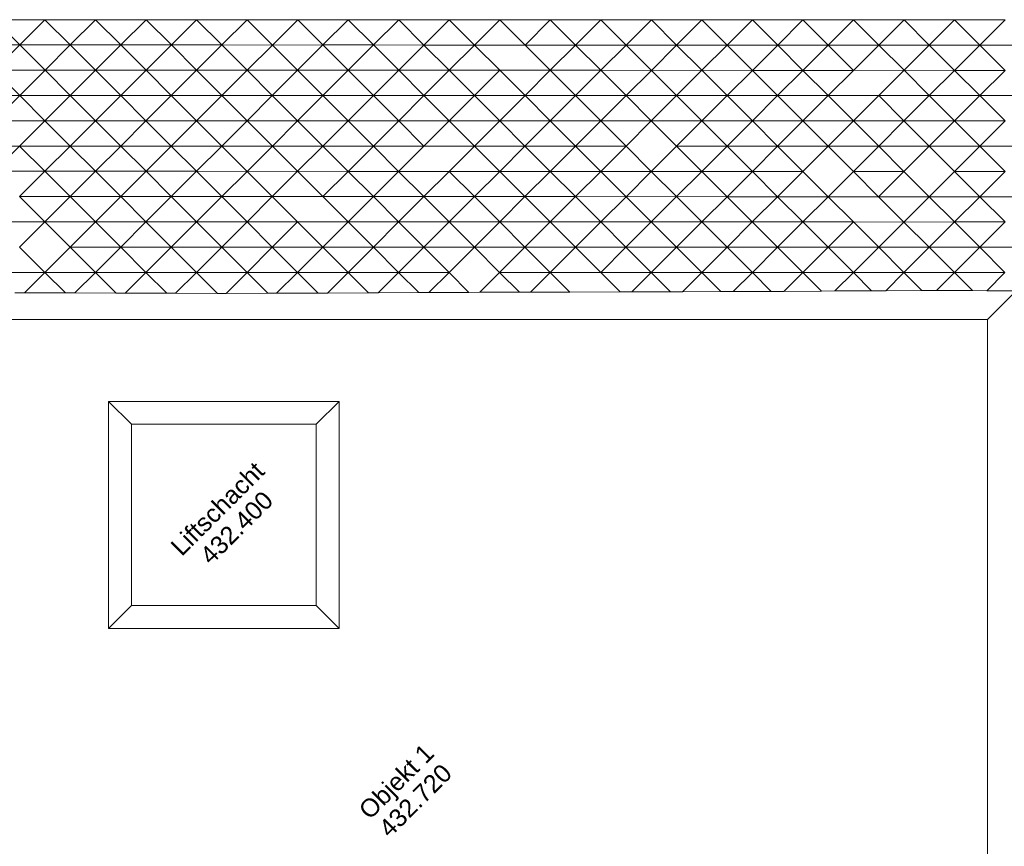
# Model space of a CAD drawing. Header units: metres. Extents: x -16.8 to 37.4, y -31.4 to 22.8.
# Tile 4 of 7: x 3 to 16.8, y -4.6 to 7. Entities that reach past the tile are written whole.
import ezdxf

# ---------------------------------------------------------------- set-up
doc = ezdxf.new("R2010")
doc.units = ezdxf.units.M
doc.linetypes.add('AUSGEZOGEN', pattern=[0])
doc.layers.add('AW_LK_ Haltung Text', color=7, linetype='AUSGEZOGEN')
doc.layers.add('Standard', color=7, linetype='AUSGEZOGEN', lineweight=13)
doc.styles.add('ARIAL', font='arial.ttf')

# ---------------------------------------------------------------- blocks, each defined once
blk = doc.blocks.new('Baugrube_$F5', base_point=(0, 0, -4.617))
at = {"layer": 'Standard', "color": 7, "linetype": 'AUSGEZOGEN', "lineweight": 13, "transparency": 33554687}
for p, q in [((20.779, 33.533), (23.283, 31.031)), ((21.28, 32.532), (21.781, 32.032)), ((21.781, 32.532), (21.781, 32.032)), ((21.781, 32.532), (22.281, 32.032)), ((20.779, 32.032), (21.28, 31.531)), ((21.781, 32.032), (21.28, 32.032)), ((21.28, 32.032), (21.28, 31.531)), ((21.28, 32.032), (21.781, 31.531)), ((22.281, 32.032), (21.781, 32.032)), ((21.781, 32.032), (21.781, 31.531)), ((21.781, 32.032), (22.281, 31.531)), ((22.281, 32.032), (22.281, 31.531)), ((22.281, 32.032), (22.782, 31.531)), ((20.278, 31.531), (20.779, 31.031)), ((21.28, 31.531), (20.779, 31.531)), ((20.779, 31.531), (21.28, 31.031)), ((21.781, 31.531), (21.28, 31.531)), ((21.28, 31.531), (21.28, 31.031)), ((21.28, 31.531), (21.781, 31.031)), ((22.281, 31.531), (21.781, 31.531)), ((21.781, 31.531), (21.781, 31.031)), ((21.781, 31.531), (22.281, 31.031)), ((22.782, 31.531), (22.281, 31.531)), ((22.281, 31.531), (22.281, 31.031)), ((22.281, 31.531), (22.782, 31.031)), ((22.782, 31.531), (22.782, 31.031)), ((22.782, 31.531), (23.283, 31.031)), ((17.06, 31.312), (28.652, 19.728)), ((20.779, 31.031), (20.278, 31.031)), ((20.278, 31.031), (20.779, 30.53)), ((21.28, 31.031), (20.779, 31.031)), ((20.779, 31.031), (20.779, 30.53)), ((20.779, 31.031), (21.28, 30.53)), ((21.781, 31.031), (21.28, 31.031)), ((21.28, 31.031), (21.28, 30.53)), ((21.28, 31.031), (21.781, 30.53)), ((22.281, 31.031), (21.781, 31.031)), ((21.781, 31.031), (21.781, 30.53)), ((21.781, 31.031), (22.281, 30.53)), ((22.782, 31.031), (22.281, 31.031)), ((22.281, 31.031), (22.281, 30.53)), ((22.281, 31.031), (22.782, 30.53)), ((23.283, 31.031), (22.782, 31.031)), ((22.782, 31.031), (22.782, 30.53)), ((22.782, 31.031), (23.283, 30.53)), ((23.283, 31.031), (23.283, 30.53)), ((23.283, 31.031), (23.783, 30.53)), ((23.283, 31.031), (23.783, 30.53)), ((19.778, 30.53), (20.278, 30.03)), ((20.779, 30.53), (20.278, 30.53)), ((20.278, 30.53), (20.278, 30.03)), ((20.278, 30.53), (20.779, 30.03)), ((21.28, 30.53), (20.779, 30.53)), ((20.779, 30.53), (20.779, 30.03)), ((20.779, 30.53), (21.28, 30.03)), ((21.781, 30.53), (21.28, 30.53)), ((21.28, 30.53), (21.28, 30.03)), ((21.28, 30.53), (21.781, 30.03)), ((22.281, 30.53), (21.781, 30.53)), ((21.781, 30.53), (21.781, 30.03)), ((21.781, 30.53), (22.281, 30.03)), ((22.782, 30.53), (22.281, 30.53)), ((22.281, 30.53), (22.281, 30.03)), ((22.281, 30.53), (22.782, 30.03)), ((23.283, 30.53), (22.782, 30.53)), ((22.782, 30.53), (22.782, 30.03)), ((22.782, 30.53), (23.283, 30.03)), ((23.783, 30.53), (23.283, 30.53)), ((23.283, 30.53), (23.283, 30.03)), ((23.283, 30.53), (23.783, 30.03)), ((23.783, 30.53), (23.783, 30.03)), ((23.783, 30.53), (24.284, 30.03)), ((23.783, 30.53), (24.284, 30.03)), ((19.277, 30.03), (19.778, 29.529)), ((20.278, 30.03), (19.778, 30.03)), ((19.778, 30.03), (19.778, 29.529)), ((20.779, 30.03), (20.278, 30.03)), ((20.278, 30.03), (20.278, 29.529)), ((20.278, 30.03), (20.779, 29.529)), ((21.28, 30.03), (20.779, 30.03)), ((20.779, 30.03), (20.779, 29.529)), ((20.779, 30.03), (21.28, 29.529)), ((21.781, 30.03), (21.28, 30.03)), ((21.28, 30.03), (21.28, 29.529)), ((21.28, 30.03), (21.781, 29.529)), ((22.281, 30.03), (21.781, 30.03)), ((21.781, 30.03), (21.781, 29.529)), ((21.781, 30.03), (22.281, 29.529)), ((22.782, 30.03), (22.281, 30.03)), ((22.281, 30.03), (22.281, 29.529)), ((22.281, 30.03), (22.782, 29.529)), ((23.283, 30.03), (22.782, 30.03)), ((22.782, 30.03), (22.782, 29.529)), ((22.782, 30.03), (23.283, 29.529)), ((23.783, 30.03), (23.283, 30.03)), ((23.283, 30.03), (23.283, 29.529)), ((23.283, 30.03), (23.783, 29.529)), ((24.284, 30.03), (23.783, 30.03)), ((23.783, 30.03), (23.783, 29.529)), ((23.783, 30.03), (24.284, 29.529)), ((24.284, 30.03), (24.284, 29.529)), ((24.284, 30.03), (24.785, 29.529)), ((24.284, 30.03), (24.785, 29.529)), ((19.372, 29.529), (19.277, 29.624)), ((19.778, 29.529), (19.372, 29.529)), ((19.778, 29.123), (19.372, 29.529)), ((20.278, 29.529), (19.778, 29.529)), ((19.778, 29.529), (19.778, 29.123)), ((19.778, 29.529), (20.278, 29.029)), ((20.779, 29.529), (20.278, 29.529)), ((20.278, 29.529), (20.278, 29.029)), ((20.278, 29.529), (20.779, 29.029)), ((21.28, 29.529), (20.779, 29.529)), ((20.779, 29.529), (20.779, 29.029)), ((20.779, 29.529), (21.28, 29.029)), ((21.781, 29.529), (21.28, 29.529)), ((21.28, 29.529), (21.28, 29.029)), ((21.28, 29.529), (21.781, 29.029)), ((22.281, 29.529), (21.781, 29.529)), ((21.781, 29.529), (21.781, 29.029)), ((21.781, 29.529), (22.281, 29.029)), ((22.782, 29.529), (22.281, 29.529)), ((22.281, 29.529), (22.281, 29.029)), ((22.281, 29.529), (22.782, 29.029)), ((23.283, 29.529), (22.782, 29.529)), ((22.782, 29.529), (22.782, 29.029)), ((22.782, 29.529), (23.283, 29.029)), ((23.783, 29.529), (23.283, 29.529)), ((23.283, 29.529), (23.283, 29.029)), ((23.283, 29.529), (23.783, 29.029)), ((24.284, 29.529), (23.783, 29.529)), ((23.783, 29.529), (23.783, 29.029)), ((23.783, 29.529), (24.284, 29.029)), ((24.785, 29.529), (24.284, 29.529)), ((24.284, 29.529), (24.284, 29.029)), ((24.284, 29.529), (24.785, 29.029)), ((24.785, 29.529), (24.785, 29.029)), ((24.785, 29.529), (25.286, 29.029)), ((24.785, 29.529), (27.288, 27.027)), ((19.871, 29.029), (19.778, 29.123)), ((20.278, 29.029), (19.871, 29.029)), ((20.278, 28.619), (19.871, 29.029)), ((20.779, 29.029), (20.278, 29.029)), ((20.278, 29.029), (20.278, 28.619)), ((20.278, 29.029), (20.779, 28.528)), ((21.28, 29.029), (20.779, 29.029)), ((20.779, 29.029), (20.779, 28.528)), ((20.779, 29.029), (21.28, 28.528)), ((21.781, 29.029), (21.28, 29.029)), ((21.28, 29.029), (21.28, 28.528)), ((21.28, 29.029), (21.781, 28.528)), ((22.281, 29.029), (21.781, 29.029)), ((21.781, 29.029), (21.781, 28.528)), ((21.781, 29.029), (22.281, 28.528)), ((22.782, 29.029), (22.281, 29.029)), ((22.281, 29.029), (22.281, 28.528)), ((22.281, 29.029), (22.782, 28.528)), ((23.283, 29.029), (22.782, 29.029)), ((22.782, 29.029), (22.782, 28.528)), ((22.782, 29.029), (23.283, 28.528)), ((23.783, 29.029), (23.283, 29.029)), ((23.283, 29.029), (23.283, 28.528)), ((23.283, 29.029), (23.783, 28.528)), ((24.284, 29.029), (23.783, 29.029)), ((23.783, 29.029), (23.783, 28.528)), ((23.783, 29.029), (24.284, 28.528)), ((24.785, 29.029), (24.284, 29.029)), ((24.284, 29.029), (24.284, 28.528)), ((24.284, 29.029), (24.785, 28.528)), ((25.286, 29.029), (24.785, 29.029)), ((24.785, 29.029), (24.785, 28.528)), ((24.785, 29.029), (25.286, 28.528)), ((25.286, 29.029), (25.286, 28.528)), ((25.286, 29.029), (25.786, 28.528)), ((20.369, 28.528), (20.278, 28.619)), ((20.779, 28.528), (20.369, 28.528)), ((20.779, 28.117), (20.369, 28.528)), ((21.28, 28.528), (20.779, 28.528)), ((20.779, 28.528), (20.779, 28.117)), ((20.779, 28.528), (21.28, 28.028)), ((21.781, 28.528), (21.28, 28.528)), ((21.28, 28.528), (21.28, 28.028)), ((21.28, 28.528), (21.781, 28.028)), ((22.281, 28.528), (21.781, 28.528)), ((21.781, 28.528), (21.781, 28.028)), ((21.781, 28.528), (22.281, 28.028)), ((22.782, 28.528), (22.281, 28.528)), ((22.281, 28.528), (22.281, 28.028)), ((22.281, 28.528), (22.782, 28.028)), ((23.283, 28.528), (22.782, 28.528)), ((22.782, 28.528), (22.782, 28.028)), ((22.782, 28.528), (23.283, 28.028)), ((23.783, 28.528), (23.283, 28.528)), ((23.283, 28.528), (23.283, 28.028)), ((23.283, 28.528), (23.783, 28.028)), ((24.284, 28.528), (23.783, 28.528)), ((23.783, 28.528), (23.783, 28.028)), ((23.783, 28.528), (24.284, 28.028)), ((24.785, 28.528), (24.284, 28.528)), ((24.284, 28.528), (24.284, 28.028)), ((24.284, 28.528), (24.785, 28.028)), ((25.286, 28.528), (24.785, 28.528)), ((24.785, 28.528), (24.785, 28.028)), ((24.785, 28.528), (25.286, 28.028)), ((25.786, 28.528), (25.286, 28.528)), ((25.286, 28.528), (25.286, 28.028)), ((25.286, 28.528), (25.786, 28.028)), ((25.786, 28.528), (25.786, 28.028)), ((25.786, 28.528), (26.287, 28.028)), ((20.868, 28.028), (20.779, 28.117)), ((21.28, 28.028), (20.868, 28.028)), ((21.28, 27.613), (20.868, 28.028)), ((21.781, 28.028), (21.28, 28.028)), ((21.28, 28.028), (21.28, 27.613)), ((21.28, 28.028), (21.781, 27.527)), ((22.281, 28.028), (21.781, 28.028)), ((21.781, 28.028), (21.781, 27.527)), ((21.781, 28.028), (22.281, 27.527)), ((22.782, 28.028), (22.281, 28.028)), ((22.281, 28.028), (22.281, 27.527)), ((22.281, 28.028), (22.782, 27.527)), ((23.283, 28.028), (22.782, 28.028)), ((22.782, 28.028), (22.782, 27.527)), ((22.782, 28.028), (23.283, 27.527)), ((23.783, 28.028), (23.283, 28.028)), ((23.283, 28.028), (23.283, 27.527)), ((23.283, 28.028), (23.783, 27.527)), ((24.284, 28.028), (23.783, 28.028)), ((23.783, 28.028), (23.783, 27.527)), ((23.783, 28.028), (24.284, 27.527)), ((24.785, 28.028), (24.284, 28.028)), ((24.284, 28.028), (24.284, 27.527)), ((24.284, 28.028), (24.785, 27.527)), ((25.286, 28.028), (24.785, 28.028)), ((24.785, 28.028), (24.785, 27.527)), ((24.785, 28.028), (25.286, 27.527)), ((25.786, 28.028), (25.286, 28.028)), ((25.286, 28.028), (25.286, 27.527)), ((25.286, 28.028), (25.786, 27.527)), ((26.287, 28.028), (25.786, 28.028)), ((25.786, 28.028), (25.786, 27.527)), ((25.786, 28.028), (26.287, 27.527)), ((26.287, 28.028), (26.287, 27.527)), ((26.287, 28.028), (26.788, 27.527)), ((19.131, 27.62), (16.883, 25.371)), ((21.416, 25.337), (19.131, 27.62)), ((19.131, 27.62), (19.131, 27.167)), ((21.365, 27.527), (21.28, 27.613)), ((21.781, 27.527), (21.365, 27.527)), ((21.781, 27.113), (21.365, 27.527)), ((22.281, 27.527), (21.781, 27.527)), ((21.781, 27.527), (21.781, 27.113)), ((21.781, 27.527), (22.281, 27.027)), ((22.782, 27.527), (22.281, 27.527)), ((22.281, 27.527), (22.281, 27.027)), ((22.281, 27.527), (22.782, 27.027)), ((23.283, 27.027), (22.782, 27.527)), ((22.782, 27.527), (22.782, 27.027)), ((23.283, 27.527), (23.283, 27.027)), ((23.783, 27.527), (23.283, 27.527)), ((23.283, 27.527), (23.783, 27.027)), ((24.284, 27.527), (23.783, 27.527)), ((23.783, 27.527), (23.783, 27.027)), ((23.783, 27.527), (24.284, 27.027)), ((24.785, 27.527), (24.284, 27.527)), ((24.284, 27.527), (24.284, 27.027)), ((24.284, 27.527), (24.785, 27.027)), ((25.286, 27.527), (24.785, 27.527)), ((24.785, 27.527), (24.785, 27.027)), ((24.785, 27.527), (25.286, 27.027)), ((25.786, 27.527), (25.286, 27.527)), ((25.286, 27.527), (25.286, 27.027)), ((25.286, 27.527), (25.786, 27.027)), ((26.287, 27.527), (25.786, 27.527)), ((25.786, 27.527), (25.786, 27.027)), ((25.786, 27.527), (26.287, 27.027)), ((26.788, 27.527), (26.287, 27.527)), ((26.287, 27.527), (26.287, 27.027)), ((26.287, 27.527), (26.788, 27.027)), ((26.788, 27.527), (26.788, 27.027)), ((26.788, 27.527), (27.288, 27.027)), ((17.336, 25.371), (19.131, 27.167)), ((19.131, 27.167), (20.963, 25.337)), ((21.868, 27.027), (21.781, 27.113)), ((22.281, 27.027), (21.868, 27.027)), ((22.281, 26.617), (21.868, 27.027)), ((22.782, 27.027), (22.281, 27.027)), ((22.281, 27.027), (22.281, 26.617)), ((22.281, 27.027), (22.782, 26.526)), ((23.283, 27.027), (22.782, 27.027)), ((22.782, 27.027), (22.782, 26.526)), ((22.782, 27.027), (23.283, 26.526)), ((23.783, 27.027), (23.283, 27.027)), ((23.283, 27.027), (23.283, 26.526)), ((23.283, 27.027), (23.783, 26.526)), ((24.284, 27.027), (23.783, 27.027)), ((23.783, 27.027), (23.783, 26.526)), ((23.783, 27.027), (24.284, 26.526)), ((24.785, 27.027), (24.284, 27.027)), ((24.284, 27.027), (24.284, 26.526)), ((24.284, 27.027), (24.785, 26.526)), ((25.286, 27.027), (24.785, 27.027)), ((24.785, 27.027), (25.286, 26.526)), ((25.786, 27.027), (25.286, 27.027)), ((25.286, 27.027), (25.286, 26.526)), ((25.286, 27.027), (25.786, 26.526)), ((26.287, 27.027), (25.786, 27.027)), ((25.786, 27.027), (25.786, 26.526)), ((25.786, 27.027), (26.287, 26.526)), ((26.788, 26.526), (26.287, 27.027)), ((26.287, 27.027), (26.287, 26.526)), ((26.788, 27.027), (26.788, 26.526)), ((27.288, 27.027), (26.788, 27.027)), ((26.788, 27.027), (27.288, 26.526)), ((27.288, 27.027), (27.288, 26.526)), ((27.288, 27.027), (27.789, 26.526)), ((27.288, 27.027), (27.789, 26.526)), ((22.372, 26.526), (22.281, 26.617)), ((22.782, 26.526), (22.372, 26.526)), ((22.782, 26.119), (22.372, 26.526)), ((23.283, 26.526), (22.782, 26.526)), ((22.782, 26.526), (22.782, 26.119)), ((22.782, 26.526), (23.283, 26.026)), ((23.783, 26.526), (23.283, 26.526)), ((23.283, 26.526), (23.283, 26.026)), ((23.283, 26.526), (23.783, 26.026)), ((24.284, 26.526), (23.783, 26.526)), ((23.783, 26.526), (23.783, 26.026)), ((23.783, 26.526), (24.284, 26.026)), ((24.785, 26.526), (24.284, 26.526)), ((24.284, 26.526), (24.284, 26.026)), ((24.284, 26.526), (24.785, 26.026)), ((25.286, 26.526), (24.785, 26.526)), ((24.785, 26.526), (24.785, 26.026)), ((24.785, 26.526), (25.286, 26.026)), ((25.786, 26.526), (25.286, 26.526)), ((25.286, 26.526), (25.286, 26.026)), ((25.286, 26.526), (25.786, 26.026)), ((26.287, 26.526), (25.786, 26.526)), ((25.786, 26.526), (25.786, 26.026)), ((25.786, 26.526), (26.287, 26.026)), ((26.788, 26.526), (26.287, 26.526)), ((26.287, 26.526), (26.287, 26.026)), ((26.287, 26.526), (26.788, 26.026)), ((27.288, 26.526), (26.788, 26.526)), ((26.788, 26.526), (26.788, 26.026)), ((26.788, 26.526), (27.288, 26.026)), ((27.789, 26.526), (27.288, 26.526)), ((27.288, 26.526), (27.288, 26.026)), ((27.288, 26.526), (27.789, 26.026)), ((27.789, 26.526), (27.789, 26.026)), ((27.789, 26.526), (28.29, 26.026)), ((27.789, 26.526), (28.29, 26.026)), ((22.876, 26.026), (22.782, 26.119)), ((23.283, 26.026), (22.876, 26.026)), ((23.283, 25.625), (22.876, 26.026)), ((23.783, 26.026), (23.283, 26.026)), ((23.283, 26.026), (23.283, 25.625)), ((23.283, 26.026), (23.783, 25.525)), ((24.284, 26.026), (23.783, 26.026)), ((23.783, 26.026), (23.783, 25.525)), ((23.783, 26.026), (24.284, 25.525)), ((24.785, 26.026), (24.284, 26.026)), ((24.284, 26.026), (24.284, 25.525)), ((24.284, 26.026), (24.785, 25.525)), ((25.286, 26.026), (24.785, 26.026)), ((24.785, 26.026), (24.785, 25.525)), ((24.785, 26.026), (25.286, 25.525)), ((25.786, 26.026), (25.286, 26.026)), ((25.286, 26.026), (25.286, 25.525)), ((25.286, 26.026), (25.786, 25.525)), ((26.287, 26.026), (25.786, 26.026)), ((25.786, 26.026), (25.786, 25.525)), ((25.786, 26.026), (26.287, 25.525)), ((26.788, 26.026), (26.287, 26.026)), ((26.287, 26.026), (26.287, 25.525)), ((26.287, 26.026), (26.788, 25.525)), ((27.288, 26.026), (26.788, 26.026)), ((26.788, 26.026), (26.788, 25.525)), ((26.788, 26.026), (27.288, 25.525)), ((27.789, 26.026), (27.288, 26.026)), ((27.288, 26.026), (27.288, 25.525)), ((27.288, 26.026), (27.789, 25.525)), ((28.29, 26.026), (27.789, 26.026)), ((27.789, 26.026), (27.789, 25.525)), ((27.789, 26.026), (28.29, 25.525)), ((28.29, 26.026), (28.29, 25.525)), ((28.29, 26.026), (28.79, 25.525)), ((28.29, 26.026), (28.79, 25.525)), ((23.384, 25.525), (23.283, 25.625)), ((23.783, 25.525), (23.384, 25.525)), ((23.783, 25.131), (23.384, 25.525)), ((24.284, 25.525), (23.783, 25.525)), ((23.783, 25.525), (23.783, 25.131)), ((24.785, 25.525), (24.284, 25.525)), ((24.284, 25.525), (24.284, 25.025)), ((24.284, 25.525), (24.785, 25.025)), ((25.286, 25.525), (24.785, 25.525)), ((24.785, 25.525), (24.785, 25.025)), ((24.785, 25.525), (25.286, 25.025)), ((25.786, 25.525), (25.286, 25.525)), ((25.286, 25.525), (25.286, 25.025)), ((25.286, 25.525), (25.786, 25.025)), ((26.287, 25.525), (25.786, 25.525)), ((25.786, 25.525), (25.786, 25.025)), ((25.786, 25.525), (26.287, 25.025)), ((26.788, 25.525), (26.287, 25.525)), ((26.287, 25.525), (26.287, 25.025)), ((26.287, 25.525), (26.788, 25.025)), ((27.288, 25.525), (26.788, 25.525)), ((26.788, 25.525), (26.788, 25.025)), ((26.788, 25.525), (27.288, 25.025)), ((27.789, 25.525), (27.288, 25.525)), ((27.288, 25.525), (27.288, 25.025)), ((27.288, 25.525), (27.789, 25.025)), ((28.29, 25.525), (27.789, 25.525)), ((27.789, 25.525), (27.789, 25.025)), ((27.789, 25.525), (28.29, 25.025)), ((28.79, 25.525), (28.29, 25.525)), ((28.29, 25.525), (28.29, 25.025)), ((28.29, 25.525), (28.79, 25.025)), ((28.79, 25.525), (28.79, 25.025)), ((28.79, 25.525), (29.291, 25.025)), ((28.79, 25.525), (31.294, 23.023)), ((16.883, 25.371), (19.168, 23.087)), ((17.336, 25.371), (16.883, 25.371)), ((19.168, 23.54), (17.336, 25.371)), ((19.168, 23.087), (21.416, 25.337)), ((20.963, 25.337), (19.168, 23.54)), ((20.963, 25.337), (21.416, 25.337)), ((23.891, 25.025), (23.783, 25.131)), ((24.284, 25.025), (23.891, 25.025)), ((24.284, 24.632), (23.891, 25.025)), ((24.785, 25.025), (24.284, 25.025)), ((24.284, 25.025), (24.284, 24.632)), ((24.284, 25.025), (24.785, 24.524)), ((25.286, 25.025), (24.785, 25.025)), ((24.785, 25.025), (24.785, 24.524)), ((24.785, 25.025), (25.286, 24.524)), ((25.786, 25.025), (25.286, 25.025)), ((25.286, 25.025), (25.286, 24.524)), ((25.286, 25.025), (25.786, 24.524)), ((26.287, 25.025), (25.786, 25.025)), ((25.786, 25.025), (25.786, 24.524)), ((25.786, 25.025), (26.287, 24.524)), ((26.788, 25.025), (26.287, 25.025)), ((26.287, 25.025), (26.287, 24.524)), ((26.287, 25.025), (26.788, 24.524)), ((27.288, 25.025), (26.788, 25.025)), ((26.788, 25.025), (26.788, 24.524)), ((27.789, 25.025), (27.288, 25.025)), ((27.288, 25.025), (27.288, 24.524)), ((27.288, 25.025), (27.789, 24.524)), ((28.29, 25.025), (27.789, 25.025)), ((27.789, 25.025), (27.789, 24.524)), ((27.789, 25.025), (28.29, 24.524)), ((28.79, 25.025), (28.29, 25.025)), ((28.29, 25.025), (28.29, 24.524)), ((28.29, 25.025), (28.79, 24.524)), ((29.291, 25.025), (28.79, 25.025)), ((28.79, 25.025), (28.79, 24.524)), ((28.79, 25.025), (29.291, 24.524)), ((29.291, 25.025), (29.291, 24.524)), ((29.291, 25.025), (29.792, 24.524)), ((24.393, 24.524), (24.284, 24.632)), ((24.785, 24.524), (24.393, 24.524)), ((24.785, 24.135), (24.393, 24.524)), ((25.286, 24.524), (24.785, 24.524)), ((24.785, 24.524), (24.785, 24.135)), ((24.785, 24.524), (25.286, 24.024)), ((25.786, 24.524), (25.286, 24.524)), ((25.286, 24.524), (25.286, 24.024)), ((25.286, 24.524), (25.786, 24.024)), ((26.287, 24.524), (25.786, 24.524)), ((25.786, 24.524), (25.786, 24.024)), ((25.786, 24.524), (26.287, 24.024)), ((26.788, 24.524), (26.287, 24.524)), ((26.287, 24.524), (26.287, 24.024)), ((26.287, 24.524), (26.788, 24.024)), ((27.288, 24.524), (26.788, 24.524)), ((26.788, 24.524), (26.788, 24.024)), ((26.788, 24.524), (27.288, 24.024)), ((27.789, 24.524), (27.288, 24.524)), ((27.288, 24.524), (27.288, 24.024)), ((27.288, 24.524), (27.789, 24.024)), ((28.29, 24.524), (27.789, 24.524)), ((27.789, 24.524), (27.789, 24.024)), ((27.789, 24.524), (28.29, 24.024)), ((28.79, 24.524), (28.29, 24.524)), ((28.29, 24.524), (28.29, 24.024)), ((28.29, 24.524), (28.79, 24.024)), ((29.291, 24.524), (28.79, 24.524)), ((28.79, 24.524), (28.79, 24.024)), ((28.79, 24.524), (29.291, 24.024)), ((29.792, 24.524), (29.291, 24.524)), ((29.291, 24.524), (29.291, 24.024)), ((29.291, 24.524), (29.792, 24.024)), ((29.792, 24.524), (29.792, 24.024)), ((29.792, 24.524), (30.293, 24.024)), ((25.286, 23.638), (24.785, 24.135)), ((25.286, 24.024), (25.286, 23.638)), ((25.786, 24.024), (25.286, 24.024)), ((25.286, 24.024), (25.786, 23.523)), ((26.287, 24.024), (25.786, 24.024)), ((25.786, 24.024), (25.786, 23.523)), ((25.786, 24.024), (26.287, 23.523)), ((26.788, 24.024), (26.287, 24.024)), ((26.287, 24.024), (26.287, 23.523)), ((26.287, 24.024), (26.788, 23.523)), ((27.288, 24.024), (26.788, 24.024)), ((26.788, 24.024), (26.788, 23.523)), ((26.788, 24.024), (27.288, 23.523)), ((27.789, 24.024), (27.288, 24.024)), ((27.288, 24.024), (27.288, 23.523)), ((27.288, 24.024), (27.789, 23.523)), ((28.29, 24.024), (27.789, 24.024)), ((27.789, 24.024), (27.789, 23.523)), ((27.789, 24.024), (28.29, 23.523)), ((28.79, 24.024), (28.29, 24.024)), ((28.29, 24.024), (28.29, 23.523)), ((28.29, 24.024), (28.79, 23.523)), ((29.291, 24.024), (28.79, 24.024)), ((28.79, 24.024), (28.79, 23.523)), ((28.79, 24.024), (29.291, 23.523)), ((29.792, 24.024), (29.291, 24.024)), ((29.291, 24.024), (29.291, 23.523)), ((29.291, 24.024), (29.792, 23.523)), ((30.293, 24.024), (29.792, 24.024)), ((29.792, 24.024), (29.792, 23.523)), ((29.792, 24.024), (30.293, 23.523)), ((30.293, 24.024), (30.293, 23.523)), ((30.293, 24.024), (30.793, 23.523)), ((25.401, 23.523), (25.286, 23.638)), ((19.168, 23.54), (19.168, 23.087)), ((25.786, 23.523), (25.401, 23.523)), ((25.786, 23.14), (25.401, 23.523)), ((26.287, 23.523), (25.786, 23.523)), ((25.786, 23.523), (25.786, 23.14)), ((25.786, 23.523), (26.287, 23.023)), ((26.788, 23.523), (26.287, 23.523)), ((26.287, 23.523), (26.287, 23.023)), ((26.287, 23.523), (26.788, 23.023)), ((27.288, 23.523), (26.788, 23.523)), ((26.788, 23.523), (26.788, 23.023)), ((26.788, 23.523), (27.288, 23.023)), ((27.789, 23.523), (27.288, 23.523)), ((27.288, 23.523), (27.288, 23.023)), ((27.288, 23.523), (27.789, 23.023)), ((28.29, 23.523), (27.789, 23.523)), ((27.789, 23.523), (27.789, 23.023)), ((27.789, 23.523), (28.29, 23.023)), ((28.79, 23.523), (28.29, 23.523)), ((28.29, 23.523), (28.29, 23.023)), ((28.29, 23.523), (28.79, 23.023)), ((29.291, 23.523), (28.79, 23.523)), ((28.79, 23.523), (28.79, 23.023)), ((28.79, 23.523), (29.291, 23.023)), ((29.792, 23.523), (29.291, 23.523)), ((29.291, 23.523), (29.291, 23.023)), ((29.291, 23.523), (29.792, 23.023)), ((30.293, 23.523), (29.792, 23.523)), ((29.792, 23.523), (30.293, 23.023)), ((30.793, 23.523), (30.293, 23.523)), ((30.293, 23.523), (30.293, 23.023)), ((30.293, 23.523), (30.793, 23.023)), ((30.793, 23.523), (30.793, 23.023)), ((30.793, 23.523), (31.294, 23.023)), ((25.905, 23.023), (25.786, 23.14)), ((26.287, 23.023), (25.905, 23.023)), ((26.287, 22.645), (25.905, 23.023)), ((26.788, 23.023), (26.287, 23.023)), ((26.287, 23.023), (26.287, 22.645)), ((26.287, 23.023), (26.788, 22.522)), ((27.288, 23.023), (26.788, 23.023)), ((26.788, 23.023), (26.788, 22.522)), ((26.788, 23.023), (27.288, 22.522)), ((27.789, 23.023), (27.288, 23.023)), ((27.288, 23.023), (27.288, 22.522)), ((27.288, 23.023), (27.789, 22.522)), ((28.29, 23.023), (27.789, 23.023)), ((27.789, 23.023), (27.789, 22.522)), ((27.789, 23.023), (28.29, 22.522)), ((28.79, 23.023), (28.29, 23.023)), ((28.29, 23.023), (28.29, 22.522)), ((29.291, 23.023), (28.79, 23.023)), ((28.79, 23.023), (28.79, 22.522)), ((28.79, 23.023), (29.291, 22.522)), ((29.792, 23.023), (29.291, 23.023)), ((29.291, 23.023), (29.291, 22.522)), ((29.291, 23.023), (29.792, 22.522)), ((30.293, 23.023), (29.792, 23.023)), ((29.792, 23.023), (29.792, 22.522)), ((29.792, 23.023), (30.293, 22.522)), ((30.793, 23.023), (30.293, 23.023)), ((30.293, 23.023), (30.293, 22.522)), ((30.293, 23.023), (30.793, 22.522)), ((31.294, 23.023), (30.793, 23.023)), ((30.793, 23.023), (30.793, 22.522)), ((30.793, 23.023), (31.294, 22.522)), ((31.294, 23.023), (31.294, 22.522)), ((31.294, 23.023), (31.795, 22.522)), ((31.294, 23.023), (31.795, 22.522)), ((26.41, 22.522), (26.287, 22.645)), ((26.788, 22.522), (26.41, 22.522)), ((26.788, 22.146), (26.41, 22.522)), ((27.288, 22.522), (26.788, 22.522)), ((26.788, 22.522), (26.788, 22.146)), ((26.788, 22.522), (27.288, 22.022)), ((27.789, 22.522), (27.288, 22.522)), ((27.288, 22.522), (27.288, 22.022)), ((27.288, 22.522), (27.789, 22.022)), ((28.29, 22.522), (27.789, 22.522)), ((27.789, 22.522), (27.789, 22.022)), ((27.789, 22.522), (28.29, 22.022)), ((28.79, 22.522), (28.29, 22.522)), ((28.29, 22.522), (28.29, 22.022)), ((28.29, 22.522), (28.79, 22.022)), ((29.291, 22.522), (28.79, 22.522)), ((28.79, 22.522), (28.79, 22.022)), ((28.79, 22.522), (29.291, 22.022)), ((29.792, 22.522), (29.291, 22.522)), ((29.291, 22.522), (29.291, 22.022)), ((29.291, 22.522), (29.792, 22.022)), ((30.293, 22.522), (29.792, 22.522)), ((29.792, 22.522), (29.792, 22.022)), ((29.792, 22.522), (30.293, 22.022)), ((30.793, 22.522), (30.293, 22.522)), ((30.293, 22.522), (30.293, 22.022)), ((30.293, 22.522), (30.793, 22.022)), ((31.294, 22.522), (30.793, 22.522)), ((30.793, 22.522), (30.793, 22.022)), ((30.793, 22.522), (31.294, 22.022)), ((31.795, 22.522), (31.294, 22.522)), ((31.294, 22.522), (31.294, 22.022)), ((31.294, 22.522), (31.795, 22.022)), ((26.913, 22.022), (26.788, 22.146)), ((27.288, 22.022), (26.913, 22.022)), ((27.288, 21.653), (26.913, 22.022)), ((27.789, 22.022), (27.288, 22.022)), ((27.288, 22.022), (27.288, 21.653)), ((27.288, 22.022), (27.789, 21.521)), ((28.29, 22.022), (27.789, 22.022)), ((27.789, 22.022), (27.789, 21.521)), ((27.789, 22.022), (28.29, 21.521)), ((28.79, 21.521), (28.29, 22.022)), ((28.29, 22.022), (28.29, 21.521)), ((28.79, 22.022), (28.79, 21.521)), ((29.291, 22.022), (28.79, 22.022)), ((28.79, 22.022), (29.291, 21.521)), ((29.792, 22.022), (29.291, 22.022)), ((29.291, 22.022), (29.291, 21.521)), ((30.293, 22.022), (29.792, 22.022)), ((29.792, 22.022), (29.792, 21.521)), ((29.792, 22.022), (30.293, 21.521)), ((30.793, 22.022), (30.293, 22.022)), ((30.293, 22.022), (30.293, 21.521)), ((30.293, 22.022), (30.793, 21.521)), ((31.294, 22.022), (30.793, 22.022)), ((30.793, 22.022), (30.793, 21.521)), ((30.793, 22.022), (31.294, 21.521)), ((27.423, 21.521), (27.288, 21.653)), ((27.789, 21.521), (27.423, 21.521)), ((27.789, 21.16), (27.423, 21.521)), ((28.29, 21.521), (27.789, 21.521)), ((27.789, 21.521), (27.789, 21.16)), ((27.789, 21.521), (28.29, 21.021)), ((28.79, 21.521), (28.29, 21.521)), ((28.29, 21.521), (28.29, 21.021)), ((28.29, 21.521), (28.79, 21.021)), ((29.291, 21.521), (28.79, 21.521)), ((28.79, 21.521), (28.79, 21.021)), ((28.79, 21.521), (29.291, 21.021)), ((29.792, 21.521), (29.291, 21.521)), ((29.291, 21.521), (29.291, 21.021)), ((29.291, 21.521), (29.792, 21.021)), ((30.293, 21.521), (29.792, 21.521)), ((29.792, 21.521), (29.792, 21.021)), ((29.792, 21.521), (30.293, 21.021)), ((30.793, 21.521), (30.293, 21.521)), ((30.293, 21.521), (30.293, 21.021)), ((30.293, 21.521), (30.793, 21.021)), ((27.929, 21.021), (27.789, 21.16)), ((28.29, 21.021), (27.929, 21.021)), ((28.29, 20.663), (27.929, 21.021)), ((28.79, 21.021), (28.29, 21.021)), ((28.29, 21.021), (28.29, 20.663)), ((28.29, 21.021), (28.79, 20.52)), ((29.291, 21.021), (28.79, 21.021)), ((28.79, 21.021), (28.79, 20.52)), ((28.79, 21.021), (29.291, 20.52)), ((29.792, 21.021), (29.291, 21.021)), ((29.291, 21.021), (29.291, 20.52)), ((29.291, 21.021), (29.792, 20.52)), ((30.293, 21.021), (29.792, 21.021)), ((29.792, 21.021), (29.792, 20.52)), ((29.792, 21.021), (30.293, 20.52)), ((28.432, 20.52), (28.29, 20.663)), ((28.79, 20.52), (28.432, 20.52)), ((28.79, 20.162), (28.432, 20.52)), ((29.291, 20.52), (28.79, 20.52)), ((28.79, 20.52), (28.79, 20.162)), ((28.79, 20.52), (29.291, 20.02)), ((29.792, 20.52), (29.291, 20.52)), ((29.291, 20.52), (29.291, 20.02)), ((29.291, 20.52), (29.792, 20.02)), ((28.931, 20.02), (28.79, 20.162)), ((29.291, 20.02), (28.931, 20.02)), ((29.221, 19.728), (28.931, 20.02)), ((28.652, 19.728), (19.379, 10.447)), ((29.221, 19.728), (28.652, 19.728))]:
    blk.add_line(p, q, dxfattribs=at)
blk = doc.blocks.new('Baugrube_$F6', base_point=(0, 0, -4.617))
at = {"layer": 'Standard', "color": 7, "linetype": 'AUSGEZOGEN', "lineweight": 25, "transparency": 33554687, "char_height": 0.25, "attachment_point": 2, "line_spacing_factor": 0.903614, "style": 'ARIAL'}
for s, insert, width in [('\\A1;{\\fArial|i0|b0;\\H0.250000;\\W1.000000;\\C7;Liftschacht}\\P{\\fArial|i0|b0;\\H0.250000;\\W1.000000;\\C7;432.400}\\P', (19.149, 25.604), 1.80024), ('\\A1;{\\fArial|i0|b0;\\H0.250000;\\W1.000000;\\C7;Objekt 1}\\P{\\fArial|i0|b0;\\H0.250000;\\W1.000000;\\C7;432.720}\\P', (18.219, 21.13), 1.42743)]:
    blk.add_mtext(s, dxfattribs=dict(at, insert=insert, width=width))

msp = doc.modelspace()

# ---------------------------------------------------------------- block references
at = {"layer": 'AW_LK_ Haltung Text', "color": 30, "linetype": 'AUSGEZOGEN', "lineweight": 25, "transparency": 33554687, "rotation": 44.9797469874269}
for name in ['Baugrube_$F5', 'Baugrube_$F6']:
    msp.add_blockref(name, (10.278, -31.378, 431.4), dxfattribs=at)

doc.saveas('drawing.dxf')
